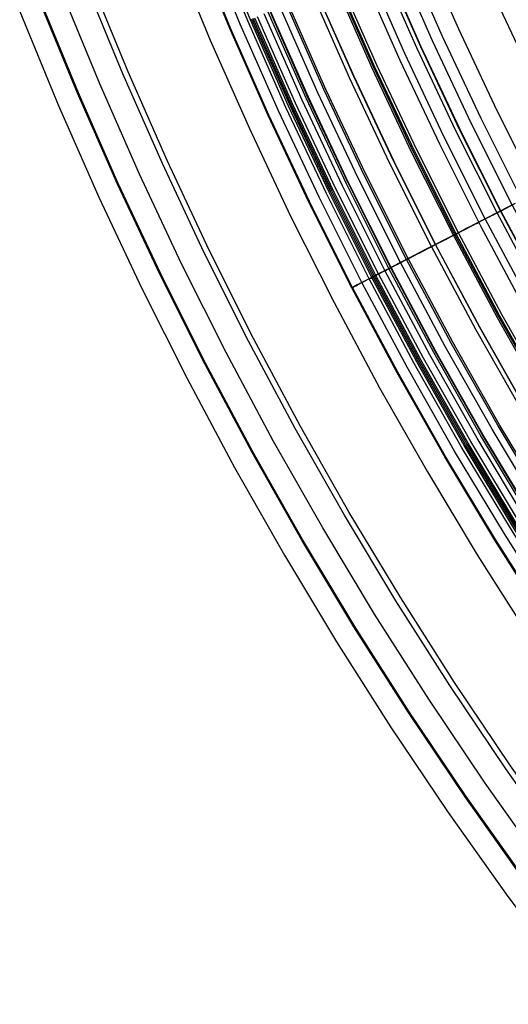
# Model space of a CAD drawing. Header units: millimetres. Extents: x -14 to 488, y -50 to 50.
# Tile 34 of 256: x 175.92 to 180.26, y -22.07 to -13.33. Entities that reach past the tile are written whole.
import ezdxf

# ---------------------------------------------------------------- set-up
doc = ezdxf.new("R2010")
doc.units = ezdxf.units.MM
doc.header["$MEASUREMENT"] = 0
doc.layers.add('Default', color=7, linetype='Continuous')

msp = doc.modelspace()

# ---------------------------------------------------------------- linework, layer by layer
at = {"layer": 'Default'}
for points in [[(188.3313, -26.8788), (187.6497, -26.3399), (186.9814, -25.7828), (186.327, -25.2081), (185.6873, -24.6162), (185.0629, -24.0078), (184.4544, -23.3834), (183.8626, -22.7436), (183.2878, -22.0893), (182.7307, -21.4209), (182.1918, -20.7393), (181.6715, -20.0452), (181.1702, -19.3394), (180.6884, -18.6226), (180.2262, -17.8956), (179.7841, -17.1592), (179.3623, -16.4143), (178.961, -15.6617), (178.5803, -14.9021), (178.2204, -14.1365), (177.8814, -13.3655), (177.5632, -12.5902)], [(188.3753, -26.8217), (187.6952, -26.2839), (187.0283, -25.728), (186.3753, -25.1545), (185.737, -24.5639), (185.1139, -23.9568), (184.5068, -23.3337), (183.9161, -22.6954), (183.3426, -22.0424), (182.7867, -21.3755), (182.249, -20.6953), (181.7298, -20.0027), (181.2296, -19.2984), (180.7487, -18.5831), (180.2876, -17.8577), (179.8464, -17.1229), (179.4255, -16.3796), (179.0251, -15.6286), (178.6452, -14.8706), (178.2861, -14.1066), (177.9477, -13.3373), (177.6302, -12.5636)], [(188.3918, -26.8003), (187.7122, -26.263), (187.0458, -25.7076), (186.3933, -25.1345), (185.7555, -24.5444), (185.1329, -23.9377), (184.5263, -23.3151), (183.9362, -22.6773), (183.3631, -22.0249), (182.8077, -21.3585), (182.2703, -20.6789), (181.7515, -19.9868), (181.2517, -19.2831), (180.7713, -18.5684), (180.3105, -17.8435), (179.8697, -17.1093), (179.4492, -16.3666), (179.049, -15.6162), (178.6695, -14.8588), (178.3106, -14.0954), (177.9725, -13.3268), (177.6553, -12.5537)], [(188.2691, -26.9597), (187.5855, -26.4191), (186.9151, -25.8603), (186.2587, -25.2838), (185.6171, -24.6902), (184.9908, -24.0799), (184.3805, -23.4536), (183.7868, -22.8119), (183.2103, -22.1556), (182.6516, -21.4852), (182.111, -20.8015), (181.5891, -20.1053), (181.0863, -19.3974), (180.603, -18.6784), (180.1395, -17.9492), (179.696, -17.2106), (179.273, -16.4634), (178.8704, -15.7085), (178.4886, -14.9467), (178.1276, -14.1787), (177.7875, -13.4054), (177.4684, -12.6277)], [(188.2746, -26.9525), (187.5911, -26.4121), (186.9209, -25.8535), (186.2648, -25.2772), (185.6233, -24.6836), (184.9971, -24.0735), (184.387, -23.4474), (183.7935, -22.8059), (183.2172, -22.1497), (182.6585, -21.4795), (182.1181, -20.7961), (181.5964, -20.1), (181.0937, -19.3923), (180.6105, -18.6735), (180.1471, -17.9445), (179.7038, -17.2061), (179.2808, -16.4591), (178.8784, -15.7044), (178.4967, -14.9427), (178.1358, -14.175), (177.7958, -13.4019), (177.4767, -12.6244)], [(191.4096, -26.9116), (190.7302, -26.4549), (190.0612, -25.9797), (189.4033, -25.4866), (188.7573, -24.9758), (188.1238, -24.4477), (187.5035, -23.903), (186.8972, -23.342), (186.3054, -22.7653), (185.7287, -22.1735), (185.1677, -21.5671), (184.6229, -20.9469), (184.0949, -20.3134), (183.5841, -19.6674), (183.0909, -19.0095), (182.6158, -18.3405), (182.1591, -17.6611), (181.7211, -16.972), (181.302, -16.2741), (180.9022, -15.568), (180.5218, -14.8546), (180.161, -14.1347), (179.8199, -13.409), (179.4985, -12.6783)], [(177.289, -12.7134), (177.6154, -13.5081), (177.9617, -14.2943), (178.3278, -15.0716), (178.7133, -15.8394), (179.1181, -16.5972), (179.5419, -17.3445), (179.9844, -18.0809), (180.4453, -18.8059), (180.9349, -19.534), (181.4431, -20.2492), (181.9696, -20.9511), (182.514, -21.6392), (183.0759, -22.313), (183.655, -22.9721), (184.2509, -23.6161), (184.8633, -24.2445), (185.4917, -24.8569), (186.1357, -25.4528), (186.7948, -26.0319), (187.4687, -26.5939)], [(177.289, -12.7134), (177.6154, -13.5081), (177.9617, -14.2943), (178.3278, -15.0716), (178.7133, -15.8394), (179.1181, -16.5972), (179.5419, -17.3445), (179.9844, -18.0809), (180.4453, -18.8059), (180.9349, -19.534), (181.4431, -20.2492), (181.9696, -20.9511), (182.514, -21.6392), (183.0759, -22.313), (183.655, -22.9721), (184.2509, -23.6161), (184.8633, -24.2445), (185.4917, -24.8569), (186.1357, -25.4528), (186.7948, -26.0319), (187.4687, -26.5939)], [(190.6407, -26.5844), (189.9683, -26.1069), (189.3072, -25.6113), (188.658, -25.098), (188.0214, -24.5674), (187.3981, -24.0199), (186.7888, -23.4562), (186.194, -22.8766), (185.6145, -22.2819), (185.0507, -21.6726), (184.5033, -21.0493), (183.9726, -20.4127), (183.4593, -19.7634), (182.9637, -19.1023), (182.4862, -18.43), (182.0273, -17.7472), (181.5871, -17.0548), (181.166, -16.3534), (180.7642, -15.6439), (180.382, -14.927), (180.0194, -14.2035), (179.6766, -13.4742), (179.3536, -12.7399)], [(190.4988, -26.7898), (189.8212, -26.3086), (189.1549, -25.8091), (188.5007, -25.2918), (187.8591, -24.757), (187.231, -24.2053), (186.6169, -23.6372), (186.0175, -23.0531), (185.4335, -22.4538), (184.8653, -21.8397), (184.3136, -21.2115), (183.7789, -20.57), (183.2615, -19.9157), (182.7621, -19.2494), (182.2809, -18.5719), (181.8184, -17.8838), (181.3748, -17.186), (180.9504, -16.4791), (180.5455, -15.7641), (180.1602, -15.0416), (179.7948, -14.3125), (179.4494, -13.5775), (179.1239, -12.8375)], [(179.1548, -12.8243), (179.48, -13.5636), (179.8251, -14.2978), (180.1901, -15.0262), (180.575, -15.7479), (180.9794, -16.4622), (181.4034, -17.1683), (181.8465, -17.8654), (182.3086, -18.5528), (182.7893, -19.2296), (183.2882, -19.8952), (183.805, -20.5488), (184.3392, -21.1897), (184.8903, -21.8172), (185.4579, -22.4306), (186.0413, -23.0293), (186.6401, -23.6128), (187.2535, -24.1803), (187.881, -24.7315), (188.5219, -25.2657), (189.1755, -25.7825), (189.841, -26.2814), (190.5179, -26.7621)], [(190.5212, -26.7574), (189.8444, -26.2768), (189.179, -25.7779), (188.5255, -25.2612), (187.8847, -24.7271), (187.2573, -24.1761), (186.644, -23.6086), (186.0454, -23.0253), (185.462, -22.4266), (184.8946, -21.8133), (184.3435, -21.1859), (183.8094, -20.5452), (183.2927, -19.8917), (182.7939, -19.2262), (182.3133, -18.5495), (181.8513, -17.8623), (181.4083, -17.1653), (180.9844, -16.4593), (180.58, -15.7451), (180.1952, -15.0235), (179.8303, -14.2953), (179.4852, -13.5612), (179.1601, -12.8221)], [(190.5854, -26.6644), (189.911, -26.1855), (189.2479, -25.6884), (188.5967, -25.1735), (187.9582, -24.6413), (187.333, -24.0922), (186.7218, -23.5267), (186.1252, -22.9454), (185.544, -22.3489), (184.9785, -21.7377), (184.4294, -21.1125), (183.8971, -20.474), (183.3822, -19.8228), (182.8851, -19.1596), (182.4062, -18.4853), (181.9459, -17.8005), (181.5044, -17.1059), (181.082, -16.4024), (180.679, -15.6907), (180.2956, -14.9716), (179.9319, -14.246), (179.588, -13.5145), (179.2641, -12.7779)], [(178.9669, -12.9331), (179.2983, -13.6854), (179.6486, -14.4291), (180.0175, -15.1637), (180.4048, -15.8888), (180.8103, -16.6039), (181.2336, -17.3085), (181.6747, -18.0021), (182.1431, -18.6988), (182.6294, -19.3831), (183.1332, -20.0547), (183.654, -20.7131), (184.1917, -21.3578), (184.7458, -21.9885), (185.316, -22.6047), (185.9019, -23.2059), (186.5031, -23.7918), (187.1193, -24.362), (187.75, -24.9161), (188.3948, -25.4538), (189.0532, -25.9747), (189.7248, -26.4785), (190.4092, -26.9648)], [(178.9669, -12.9331), (179.2983, -13.6854), (179.6486, -14.4291), (180.0175, -15.1637), (180.4048, -15.8888), (180.8103, -16.6039), (181.2336, -17.3085), (181.6747, -18.0021), (182.0618, -18.5805), (182.4611, -19.1505), (182.8726, -19.7118), (183.2959, -20.2642)], [(190.4317, -26.8869), (189.7516, -26.4039), (189.0829, -25.9027), (188.4263, -25.3834), (187.7824, -24.8467), (187.1519, -24.293), (186.5356, -23.7228), (185.9341, -23.1366), (185.3479, -22.535), (184.7776, -21.9187), (184.2239, -21.2883), (183.6872, -20.6444), (183.168, -19.9877), (182.6667, -19.319), (182.1838, -18.639), (181.7195, -17.9484), (181.2743, -17.248), (180.8484, -16.5386), (180.442, -15.8209), (180.0554, -15.0958), (179.6886, -14.364), (179.3419, -13.6264), (179.0152, -12.8837)], [(186.245, -26.6435), (185.5686, -26.0494), (184.9073, -25.4376), (184.2619, -24.8087), (183.633, -24.1633), (183.0213, -23.5021), (182.4272, -22.8257), (181.8514, -22.1349), (181.2943, -21.4304), (180.7565, -20.7129), (180.2384, -19.9833), (179.7403, -19.2424), (179.2626, -18.491), (178.8057, -17.7299), (178.3697, -16.9599), (177.9548, -16.1819), (177.5614, -15.3968), (177.1894, -14.6054), (176.8389, -13.8086), (176.51, -13.0071)], [(186.2777, -26.6053), (185.6023, -26.0121), (184.942, -25.4012), (184.2975, -24.7732), (183.6695, -24.1287), (183.0586, -23.4684), (182.4654, -22.793), (181.8904, -22.1032), (181.3341, -21.3997), (180.7971, -20.6833), (180.2797, -19.9547), (179.7824, -19.2149), (179.3054, -18.4645), (178.8491, -17.7045), (178.4137, -16.9357), (177.9995, -16.1588), (177.6066, -15.3749), (177.2351, -14.5846), (176.8852, -13.7889), (176.5568, -12.9886)], [(189.5642, -26.6607), (188.889, -26.1546), (188.2259, -25.6303), (187.5757, -25.0883), (186.9391, -24.5291), (186.3167, -23.9533), (185.7093, -23.3614), (185.1173, -22.754), (184.5415, -22.1316), (183.9824, -21.495), (183.4404, -20.8448), (182.9161, -20.1817), (182.4099, -19.5064), (181.9222, -18.8197), (181.4535, -18.1224), (181.0039, -17.4151), (180.5738, -16.6988), (180.1634, -15.9741), (179.773, -15.2418), (179.4026, -14.5029), (179.0525, -13.758), (178.7226, -13.008)], [(189.5737, -26.6478), (188.8988, -26.1418), (188.236, -25.6178), (187.5861, -25.0761), (186.9498, -24.5172), (186.3278, -23.9417), (185.7206, -23.3501), (185.129, -22.7429), (184.5534, -22.1208), (183.9946, -21.4845), (183.4529, -20.8347), (182.9288, -20.1719), (182.4229, -19.497), (181.9354, -18.8106), (181.4669, -18.1136), (181.0175, -17.4067), (180.5876, -16.6907), (180.1775, -15.9663), (179.7872, -15.2345), (179.4171, -14.4959), (179.0671, -13.7514), (178.7374, -13.0017)], [(189.58, -26.6392), (188.9053, -26.1334), (188.2427, -25.6095), (187.593, -25.068), (186.9569, -24.5093), (186.3351, -23.934), (185.7281, -23.3425), (185.1367, -22.7356), (184.5613, -22.1137), (184.0026, -21.4776), (183.4611, -20.8279), (182.9373, -20.1654), (182.4315, -19.4907), (181.9442, -18.8046), (181.4758, -18.1078), (181.0266, -17.4011), (180.5968, -16.6853), (180.1868, -15.9612), (179.7967, -15.2296), (179.4267, -14.4912), (179.0768, -13.747), (178.7472, -12.9976)], [(189.5935, -26.6206), (188.9193, -26.1152), (188.2572, -25.5917), (187.608, -25.0505), (186.9723, -24.4922), (186.3509, -23.9173), (185.7444, -23.3263), (185.1534, -22.7197), (184.5784, -22.0983), (184.0201, -21.4627), (183.479, -20.8135), (182.9555, -20.1514), (182.45, -19.4771), (181.9631, -18.7915), (181.495, -18.0952), (181.0461, -17.389), (180.6167, -16.6737), (180.207, -15.9501), (179.8171, -15.219), (179.4473, -14.4812), (179.0977, -13.7374), (178.7684, -12.9886)], [(186.1, -26.8129), (185.4193, -26.215), (184.7538, -25.5993), (184.1043, -24.9664), (183.4714, -24.3168), (182.8556, -23.6514), (182.2578, -22.9706), (181.6783, -22.2754), (181.1176, -21.5664), (180.5764, -20.8443), (180.0549, -20.1101), (179.5537, -19.3644), (179.0729, -18.6082), (178.613, -17.8422), (178.1743, -17.0673), (177.7568, -16.2843), (177.3608, -15.4942), (176.9864, -14.6977), (176.6337, -13.8958), (176.3027, -13.0892)], [(189.4356, -26.837), (188.7559, -26.3274), (188.0884, -25.7997), (187.4338, -25.2541), (186.793, -24.6912), (186.1665, -24.1116), (185.555, -23.5157), (184.9591, -22.9042), (184.3794, -22.2777), (183.8166, -21.6368), (183.271, -20.9823), (182.7432, -20.3148), (182.2337, -19.635), (181.7427, -18.9438), (181.2708, -18.2418), (180.8182, -17.5298), (180.3853, -16.8087), (179.9722, -16.0792), (179.5792, -15.3421), (179.2064, -14.5982), (178.8539, -13.8483), (178.5218, -13.0934)], [(189.4594, -26.8044), (188.7805, -26.2955), (188.1138, -25.7684), (187.46, -25.2234), (186.82, -24.6613), (186.1942, -24.0823), (185.5835, -23.4872), (184.9883, -22.8764), (184.4094, -22.2507), (183.8472, -21.6106), (183.3023, -20.9569), (182.7752, -20.2902), (182.2662, -19.6113), (181.7759, -18.9209), (181.3046, -18.2197), (180.8526, -17.5086), (180.4201, -16.7884), (180.0075, -16.0597), (179.615, -15.3235), (179.2426, -14.5806), (178.8906, -13.8317), (178.5589, -13.0776)], [(189.4595, -26.8042), (188.7806, -26.2953), (188.1139, -25.7682), (187.4602, -25.2233), (186.8201, -24.6611), (186.1944, -24.0821), (185.5837, -23.487), (184.9885, -22.8763), (184.4096, -22.2505), (183.8474, -21.6105), (183.3025, -20.9567), (182.7754, -20.29), (182.2664, -19.6111), (181.7761, -18.9207), (181.3048, -18.2196), (180.8528, -17.5085), (180.4203, -16.7882), (180.0078, -16.0596), (179.6152, -15.3234), (179.2429, -14.5805), (178.8908, -13.8316), (178.5592, -13.0775)], [(185.9602, -26.9763), (185.2753, -26.3748), (184.6057, -25.7553), (183.9522, -25.1185), (183.3154, -24.465), (182.6959, -23.7954), (182.0943, -23.1105), (181.5113, -22.411), (180.9472, -21.6976), (180.4026, -20.9711), (179.878, -20.2324), (179.3736, -19.4821), (178.8899, -18.7212), (178.4272, -17.9505), (177.9858, -17.1709), (177.5657, -16.3831), (177.1673, -15.5881), (176.7906, -14.7868), (176.4357, -13.9799), (176.1027, -13.1683)], [(185.966, -26.9695), (185.2813, -26.3681), (184.6119, -25.7488), (183.9586, -25.1121), (183.3219, -24.4588), (182.7026, -23.7894), (182.1012, -23.1046), (181.5182, -22.4053), (180.9543, -21.6921), (180.4099, -20.9658), (179.8854, -20.2272), (179.3812, -19.4772), (178.8976, -18.7165), (178.435, -17.946), (177.9936, -17.1665), (177.5737, -16.379), (177.1754, -15.5842), (176.7988, -14.783), (176.444, -13.9764), (176.1111, -13.165)], [(188.6039, -26.5248), (187.9314, -25.993), (187.2719, -25.4433), (186.6262, -24.8762), (185.995, -24.2922), (185.3789, -23.6918), (184.7785, -23.0757), (184.1945, -22.4444), (183.6274, -21.7987), (183.0777, -21.1393), (182.5459, -20.4667), (182.0325, -19.7818), (181.5379, -19.0854), (181.0624, -18.3781), (180.6064, -17.6607), (180.1702, -16.9341), (179.7539, -16.1991), (179.3579, -15.4564), (178.9823, -14.707), (178.6272, -13.9515), (178.2926, -13.1908)], [(188.6134, -26.5125), (187.9411, -25.981), (187.282, -25.4316), (186.6366, -24.8647), (186.0056, -24.2809), (185.3898, -23.6809), (184.7897, -23.065), (184.206, -22.4341), (183.6391, -21.7887), (183.0897, -21.1295), (182.5581, -20.4573), (182.045, -19.7727), (181.5506, -19.0766), (181.0753, -18.3696), (180.6195, -17.6526), (180.1835, -16.9263), (179.7675, -16.1917), (179.3717, -15.4493), (178.9962, -14.7002), (178.6413, -13.9451), (178.3069, -13.1847)], [(175.9234, -13.254), (176.2638, -14.0831), (176.6251, -14.9033), (177.0069, -15.7141), (177.4091, -16.515), (177.8314, -17.3055), (178.2735, -18.0851), (178.7351, -18.8533), (179.216, -19.6096), (179.7267, -20.3692), (180.2568, -21.1153), (180.806, -21.8474), (181.3739, -22.5652), (181.9601, -23.2682), (182.5642, -23.9558), (183.1859, -24.6276), (183.8247, -25.2831), (184.4802, -25.9219), (185.152, -26.5435)], [(188.4718, -26.6963), (187.7949, -26.1611), (187.1311, -25.6078), (186.4812, -25.037), (185.8459, -24.4492), (185.2258, -23.8449), (184.6215, -23.2248), (184.0337, -22.5894), (183.4628, -21.9395), (182.9096, -21.2757), (182.3743, -20.5988), (181.8576, -19.9095), (181.3597, -19.2084), (180.8811, -18.4965), (180.4222, -17.7745), (179.9831, -17.0432), (179.5642, -16.3034), (179.1656, -15.5559), (178.7875, -14.8015), (178.4301, -14.0411), (178.0934, -13.2754)], [(188.496, -26.665), (187.8198, -26.1304), (187.1569, -25.5778), (186.5077, -25.0076), (185.8731, -24.4205), (185.2537, -23.8169), (184.6502, -23.1975), (184.063, -22.5629), (183.4929, -21.9138), (182.9403, -21.2508), (182.4057, -20.5747), (181.8895, -19.8862), (181.3923, -19.186), (180.9142, -18.4749), (180.4558, -17.7537), (180.0173, -17.0233), (179.5988, -16.2843), (179.2007, -15.5377), (178.8231, -14.7842), (178.4661, -14.0247), (178.1297, -13.26)], [(188.5067, -26.6511), (187.8309, -26.1168), (187.1683, -25.5644), (186.5195, -24.9946), (185.8852, -24.4078), (185.2661, -23.8045), (184.6629, -23.1855), (184.0761, -22.5512), (183.5062, -21.9024), (182.9539, -21.2398), (182.4196, -20.564), (181.9037, -19.8758), (181.4067, -19.176), (180.9289, -18.4653), (180.4708, -17.7445), (180.0324, -17.0144), (179.6142, -16.2759), (179.2163, -15.5297), (178.8389, -14.7766), (178.4821, -14.0175), (178.1459, -13.2531)], [(188.509, -26.6481), (187.8333, -26.1138), (187.1707, -25.5616), (186.522, -24.9918), (185.8878, -24.405), (185.2688, -23.8018), (184.6656, -23.1828), (184.0789, -22.5487), (183.5091, -21.8999), (182.9568, -21.2374), (182.4226, -20.5617), (181.9068, -19.8736), (181.4098, -19.1738), (180.9321, -18.4632), (180.474, -17.7425), (180.0357, -17.0125), (179.6176, -16.2741), (179.2197, -15.5279), (178.8423, -14.7749), (178.4855, -14.0159), (178.1494, -13.2516)], [(188.5661, -26.5739), (187.8923, -26.0411), (187.2316, -25.4904), (186.5847, -24.9222), (185.9523, -24.3371), (185.335, -23.7356), (184.7335, -23.1184), (184.1484, -22.4859), (183.5802, -21.839), (183.0295, -21.1783), (182.4968, -20.5045), (181.9824, -19.8184), (181.4869, -19.1206), (181.0105, -18.412), (180.5536, -17.6933), (180.1166, -16.9654), (179.6996, -16.229), (179.3029, -15.4849), (178.9266, -14.734), (178.5708, -13.9771), (178.2356, -13.215)], [(191.6353, -26.5664), (190.9646, -26.1156), (190.3043, -25.6466), (189.6549, -25.1598), (189.0172, -24.6556), (188.3919, -24.1344), (187.7797, -23.5967), (187.1812, -23.0429), (186.597, -22.4737), (186.0277, -21.8895), (185.474, -21.291), (184.9363, -20.6788), (184.4151, -20.0535), (183.9108, -19.4158), (183.424, -18.7664), (182.9551, -18.106), (182.5042, -17.4354), (182.0719, -16.7552), (181.6583, -16.0663), (181.2636, -15.3694), (180.8882, -14.6652), (180.532, -13.9546), (180.1953, -13.2383)], [(188.4001, -26.7895), (187.7208, -26.2524), (187.0547, -25.6972), (186.4025, -25.1244), (185.7649, -24.5345), (185.1426, -23.9281), (184.5362, -23.3058), (183.9463, -22.6682), (183.3735, -22.016), (182.8182, -21.3499), (182.2811, -20.6706), (181.7625, -19.9788), (181.2629, -19.2753), (180.7827, -18.5609), (180.3221, -17.8364), (179.8815, -17.1025), (179.4611, -16.36), (179.0611, -15.6099), (178.6817, -14.8529), (178.323, -14.0898), (177.9851, -13.3215)], [(188.4079, -26.7794), (187.7289, -26.2425), (187.063, -25.6875), (186.4111, -25.1148), (185.7737, -24.5252), (185.1517, -23.919), (184.5455, -23.2969), (183.9558, -22.6596), (183.3832, -22.0077), (182.8282, -21.3418), (182.2913, -20.6627), (181.7729, -19.9712), (181.2735, -19.268), (180.7934, -18.5539), (180.333, -17.8296), (179.8926, -17.096), (179.4723, -16.3539), (179.0725, -15.604), (178.6933, -14.8473), (178.3347, -14.0845), (177.9969, -13.3164)], [(188.4161, -26.7688), (187.7373, -26.2321), (187.0717, -25.6773), (186.42, -25.1049), (185.7829, -24.5155), (185.1611, -23.9095), (184.5552, -23.2877), (183.9658, -22.6506), (183.3934, -21.9989), (182.8386, -21.3334), (182.3019, -20.6546), (181.7837, -19.9633), (181.2845, -19.2604), (180.8046, -18.5466), (180.3444, -17.8226), (179.9041, -17.0893), (179.4841, -16.3474), (179.0844, -15.5979), (178.7053, -14.8414), (178.3469, -14.0789), (178.0092, -13.3112)], [(188.4333, -26.7463), (187.7551, -26.2101), (187.0901, -25.6558), (186.439, -25.0839), (185.8024, -24.4949), (185.1811, -23.8895), (184.5757, -23.2682), (183.9868, -22.6317), (183.4149, -21.9805), (182.8606, -21.3155), (182.3243, -20.6373), (181.8066, -19.9467), (181.3078, -19.2443), (180.8283, -18.5311), (180.3685, -17.8077), (179.9286, -17.075), (179.5089, -16.3338), (179.1096, -15.5849), (178.7308, -14.8291), (178.3727, -14.0672), (178.0353, -13.3001)]]:
    msp.add_lwpolyline(points, dxfattribs=at)
at = {"layer": 'Default', "extrusion": (-0.54721, 0.836996, 0)}
for points in [[(-142.21, 22.2174), (-142.2096, 22.1869), (-142.2085, 22.1561), (-142.2067, 22.125), (-142.204, 22.0937), (-142.2006, 22.0623), (-142.1964, 22.0306), (-142.1914, 21.9988), (-142.1855, 21.9669), (-142.1787, 21.9349), (-142.1711, 21.9028), (-142.1627, 21.8707), (-142.1533, 21.8386), (-142.143, 21.8065), (-142.1319, 21.7745), (-142.1198, 21.7425), (-142.1069, 21.7107), (-142.093, 21.679), (-142.0782, 21.6474), (-142.0625, 21.6161), (-142.0459, 21.5851), (-142.0284, 21.5543), (-142.01, 21.5239), (-141.9907, 21.4938), (-141.9706, 21.4641), (-141.9496, 21.4347), (-141.9277, 21.4059), (-141.905, 21.3775), (-141.8815, 21.3497), (-141.8572, 21.3223), (-141.8321, 21.2956), (-141.8063, 21.2694), (-141.7798, 21.2439), (-141.7526, 21.219), (-141.7247, 21.1948), (-141.6961, 21.1713), (-141.667, 21.1486), (-141.6372, 21.1265), (-141.607, 21.1053), (-141.5762, 21.0848), (-141.5449, 21.0651), (-141.5132, 21.0462), (-141.4811, 21.0281), (-141.4486, 21.0109), (-141.4158, 20.9945), (-141.3827, 20.9789), (-141.3493, 20.9642), (-141.3157, 20.9503), (-141.2818, 20.9373), (-141.2479, 20.9252), (-141.2138, 20.9139), (-141.1796, 20.9034), (-141.1453, 20.8938), (-141.1111, 20.885), (-141.0768, 20.8771), (-141.0426, 20.87), (-141.0085, 20.8636), (-140.9744, 20.8581), (-140.9405, 20.8534), (-140.9067, 20.8494), (-140.8732, 20.8462), (-140.8398, 20.8438), (-140.8067, 20.842), (-140.7738, 20.841), (-140.7412, 20.8407), (-140.7086, 20.841), (-140.6757, 20.842), (-140.6426, 20.8438), (-140.6092, 20.8462), (-140.5756, 20.8494), (-140.5419, 20.8534), (-140.508, 20.8581), (-140.4739, 20.8636), (-140.4398, 20.87), (-140.4056, 20.8771), (-140.3713, 20.885), (-140.337, 20.8938), (-140.3028, 20.9034), (-140.2686, 20.9139), (-140.2345, 20.9252), (-140.2005, 20.9373), (-140.1667, 20.9503), (-140.1331, 20.9642), (-140.0997, 20.9789), (-140.0666, 20.9945), (-140.0338, 21.0109), (-140.0013, 21.0281), (-139.9692, 21.0462), (-139.9375, 21.0651), (-139.9062, 21.0848), (-139.8754, 21.1053), (-139.8451, 21.1265), (-139.8154, 21.1486), (-139.7863, 21.1713), (-139.7577, 21.1948), (-139.7298, 21.219), (-139.7026, 21.2439), (-139.6761, 21.2694), (-139.6502, 21.2956), (-139.6252, 21.3223), (-139.6009, 21.3497), (-139.5774, 21.3775), (-139.5547, 21.4059), (-139.5328, 21.4347), (-139.5118, 21.4641), (-139.4917, 21.4938), (-139.4724, 21.5239), (-139.454, 21.5543), (-139.4365, 21.5851), (-139.4199, 21.6161), (-139.4042, 21.6474), (-139.3894, 21.679), (-139.3755, 21.7107), (-139.3626, 21.7425), (-139.3505, 21.7745), (-139.3393, 21.8065), (-139.3291, 21.8386), (-139.3197, 21.8707), (-139.3113, 21.9028), (-139.3037, 21.9349), (-139.2969, 21.9669), (-139.291, 21.9988), (-139.286, 22.0306), (-139.2818, 22.0623), (-139.2783, 22.0937), (-139.2757, 22.125), (-139.2739, 22.1561), (-139.2728, 22.1869), (-139.2724, 22.2174)], [(-139.2724, 22.2174), (-139.2728, 22.248), (-139.2739, 22.2788), (-139.2757, 22.3099), (-139.2783, 22.3411), (-139.2818, 22.3726), (-139.286, 22.4043), (-139.291, 22.436), (-139.2969, 22.468), (-139.3037, 22.5), (-139.3113, 22.532), (-139.3197, 22.5641), (-139.3291, 22.5963), (-139.3393, 22.6284), (-139.3505, 22.6604), (-139.3626, 22.6924), (-139.3755, 22.7242), (-139.3894, 22.7559), (-139.4042, 22.7874), (-139.4199, 22.8187), (-139.4365, 22.8498), (-139.454, 22.8806), (-139.4724, 22.911), (-139.4917, 22.9411), (-139.5118, 22.9708), (-139.5328, 23.0001), (-139.5547, 23.029), (-139.5774, 23.0574), (-139.6009, 23.0852), (-139.6252, 23.1125), (-139.6502, 23.1393), (-139.6761, 23.1654), (-139.7026, 23.191), (-139.7298, 23.2158), (-139.7577, 23.24), (-139.7863, 23.2635), (-139.8154, 23.2863), (-139.8451, 23.3083), (-139.8754, 23.3296), (-139.9062, 23.3501), (-139.9375, 23.3698), (-139.9692, 23.3887), (-140.0013, 23.4068), (-140.0338, 23.424), (-140.0666, 23.4404), (-140.0997, 23.456), (-140.1331, 23.4707), (-140.1667, 23.4845), (-140.2005, 23.4975), (-140.2345, 23.5097), (-140.2686, 23.521), (-140.3028, 23.5315), (-140.337, 23.5411), (-140.3713, 23.5498), (-140.4056, 23.5578), (-140.4398, 23.5649), (-140.4739, 23.5712), (-140.508, 23.5767), (-140.5419, 23.5815), (-140.5756, 23.5854), (-140.6092, 23.5886), (-140.6426, 23.5911), (-140.6757, 23.5928), (-140.7086, 23.5939), (-140.7412, 23.5942), (-140.7738, 23.5939), (-140.8067, 23.5928), (-140.8398, 23.5911), (-140.8732, 23.5886), (-140.9067, 23.5854), (-140.9405, 23.5815), (-140.9744, 23.5767), (-141.0085, 23.5712), (-141.0426, 23.5649), (-141.0768, 23.5578), (-141.1111, 23.5498), (-141.1453, 23.5411), (-141.1796, 23.5315), (-141.2138, 23.521), (-141.2479, 23.5097), (-141.2818, 23.4975), (-141.3157, 23.4845), (-141.3493, 23.4707), (-141.3827, 23.456), (-141.4158, 23.4404), (-141.4486, 23.424), (-141.4811, 23.4068), (-141.5132, 23.3887), (-141.5449, 23.3698), (-141.5762, 23.3501), (-141.607, 23.3296), (-141.6372, 23.3083), (-141.667, 23.2863), (-141.6961, 23.2635), (-141.7247, 23.24), (-141.7526, 23.2158), (-141.7798, 23.191), (-141.8063, 23.1654), (-141.8321, 23.1393), (-141.8572, 23.1125), (-141.8815, 23.0852), (-141.905, 23.0574), (-141.9277, 23.029), (-141.9496, 23.0001), (-141.9706, 22.9708), (-141.9907, 22.9411), (-142.01, 22.911), (-142.0284, 22.8806), (-142.0459, 22.8498), (-142.0625, 22.8187), (-142.0782, 22.7874), (-142.093, 22.7559), (-142.1069, 22.7242), (-142.1198, 22.6924), (-142.1319, 22.6604), (-142.143, 22.6284), (-142.1533, 22.5963), (-142.1627, 22.5641), (-142.1711, 22.532), (-142.1787, 22.5), (-142.1855, 22.468), (-142.1914, 22.436), (-142.1964, 22.4043), (-142.2006, 22.3726), (-142.204, 22.3411), (-142.2067, 22.3099), (-142.2085, 22.2788), (-142.2096, 22.248), (-142.21, 22.2174)]]:
    msp.add_lwpolyline(points, dxfattribs=at)
at = {"layer": 'Default', "extrusion": (0.064698, 0.163423, 0.984432)}
msp.add_lwpolyline([(-172.9439, -29.6002), (-172.9439, -29.5132)], dxfattribs=at)
at = {"layer": 'Default'}
for points in [[(180.2956, -14.9716, 19.1253), (180.2471, -14.9967, 19.069), (180.1952, -15.0235, 19.0055), (180.1416, -15.0512, 18.9373), (180.0894, -15.0782, 18.8682), (180.0382, -15.1047, 18.797), (179.9878, -15.1308, 18.7226), (179.9378, -15.1566, 18.6436), (179.8879, -15.1824, 18.5591), (179.8378, -15.2083, 18.4678), (179.7872, -15.2345, 18.3684), (179.7359, -15.261, 18.26), (179.684, -15.2878, 18.1415), (179.6317, -15.3149, 18.0118), (179.5792, -15.3421, 17.87), (179.5266, -15.3692, 17.7151), (179.4744, -15.3962, 17.5462), (179.4226, -15.423, 17.3627), (179.3717, -15.4493, 17.1636), (179.3218, -15.4751, 16.9483), (179.2733, -15.5002, 16.7161), (179.2264, -15.5245, 16.4664), (179.1813, -15.5478, 16.1986), (179.1384, -15.57, 15.912), (179.0978, -15.5909, 15.6061), (179.0251, -15.6286, 14.9339), (178.965, -15.6596, 14.177), (178.9195, -15.6832, 13.3305), (178.89, -15.6984, 12.3895), (178.8704, -15.7085, 5.7896), (178.8718, -15.7078, 5.6241), (178.8762, -15.7055, 5.4622), (178.8834, -15.7018, 5.3039), (178.8935, -15.6966, 5.1493), (178.9063, -15.6899, 4.9982), (178.9219, -15.6819, 4.8508), (178.9401, -15.6725, 4.707), (178.961, -15.6617, 4.5668), (178.9844, -15.6496, 4.4302), (179.0104, -15.6361, 4.2971), (179.0388, -15.6214, 4.1676), (179.0697, -15.6055, 4.0416), (179.1029, -15.5883, 3.919), (179.1385, -15.5699, 3.7997), (179.1763, -15.5504, 3.6838), (179.2163, -15.5297, 3.5711), (179.2585, -15.5078, 3.4617), (179.3029, -15.4849, 3.3554), (179.3495, -15.4608, 3.2521), (179.3982, -15.4356, 3.1517), (179.4492, -15.4093, 3.0541), (179.5023, -15.3818, 2.9593), (179.5575, -15.3532, 2.8671), (179.615, -15.3235, 2.7774), (179.6746, -15.2927, 2.69), (179.7366, -15.2607, 2.6051), (179.8008, -15.2274, 2.5223), (179.8675, -15.193, 2.4417), (179.9367, -15.1572, 2.3632), (180.0085, -15.12, 2.2867), (180.083, -15.0815, 2.2121), (180.1602, -15.0416, 2.1394), (180.2403, -15.0002, 2.0684), (180.3233, -14.9573, 1.9992)], [(180.2691, -14.9853, 51.8783), (179.7967, -15.2296, 46.0296), (179.3029, -15.4849, 37.0252), (179.0611, -15.6099, 30.0773), (179.0408, -15.6204, 28.9443), (179.0399, -15.6209, 28.4238), (179.049, -15.6162, 27.9372), (179.0582, -15.6114, 27.7073), (179.0707, -15.605, 27.487), (179.0865, -15.5968, 27.2763), (179.1059, -15.5868, 27.0759), (179.1288, -15.5749, 26.8859), (179.1553, -15.5612, 26.7068), (179.17, -15.5536, 26.6215), (179.1856, -15.5456, 26.539), (179.2022, -15.537, 26.4594), (179.2197, -15.5279, 26.3827), (179.2383, -15.5183, 26.3083), (179.2579, -15.5082, 26.2357), (179.2786, -15.4975, 26.1648), (179.3002, -15.4863, 26.0956), (179.3228, -15.4746, 26.0282), (179.3462, -15.4625, 25.9625), (179.3704, -15.45, 25.8986), (179.3954, -15.4371, 25.8366), (179.421, -15.4238, 25.7763), (179.4473, -15.4102, 25.7179), (179.4742, -15.3964, 25.6614), (179.5015, -15.3822, 25.6068), (179.5294, -15.3678, 25.554), (179.5577, -15.3532, 25.5031), (179.5863, -15.3384, 25.4542), (179.6152, -15.3234, 25.4072), (179.6444, -15.3083, 25.3622), (179.6737, -15.2932, 25.3192), (179.7031, -15.278, 25.2781), (179.7326, -15.2627, 25.2389), (179.7619, -15.2476, 25.2018), (179.7911, -15.2325, 25.1666), (179.82, -15.2175, 25.1334), (179.8486, -15.2028, 25.1021), (179.8768, -15.1882, 25.0728), (179.9044, -15.1739, 25.0455), (179.9315, -15.1599, 25.0202), (179.958, -15.1462, 24.9968), (179.9836, -15.1329, 24.9754), (180.0085, -15.1201, 24.956), (180.0324, -15.1077, 24.9385), (180.044, -15.1017, 24.9305), (180.0554, -15.0958, 24.923), (180.0912, -15.0773, 24.9005), (180.0987, -15.0734, 24.8961), (180.1059, -15.0697, 24.8921), (180.1129, -15.0661, 24.8884), (180.1199, -15.0625, 24.8849), (180.1269, -15.0588, 24.8816), (180.1342, -15.0551, 24.8784), (180.1419, -15.0511, 24.8752), (180.15, -15.0469, 24.872), (180.1901, -15.0262, 24.8577)], [(180.1901, -15.0262, 24.8577), (180.2483, -14.9961, 24.8387), (180.3058, -14.9663, 24.8179)]]:
    msp.add_polyline3d(points, dxfattribs=at)

doc.saveas('drawing.dxf')
